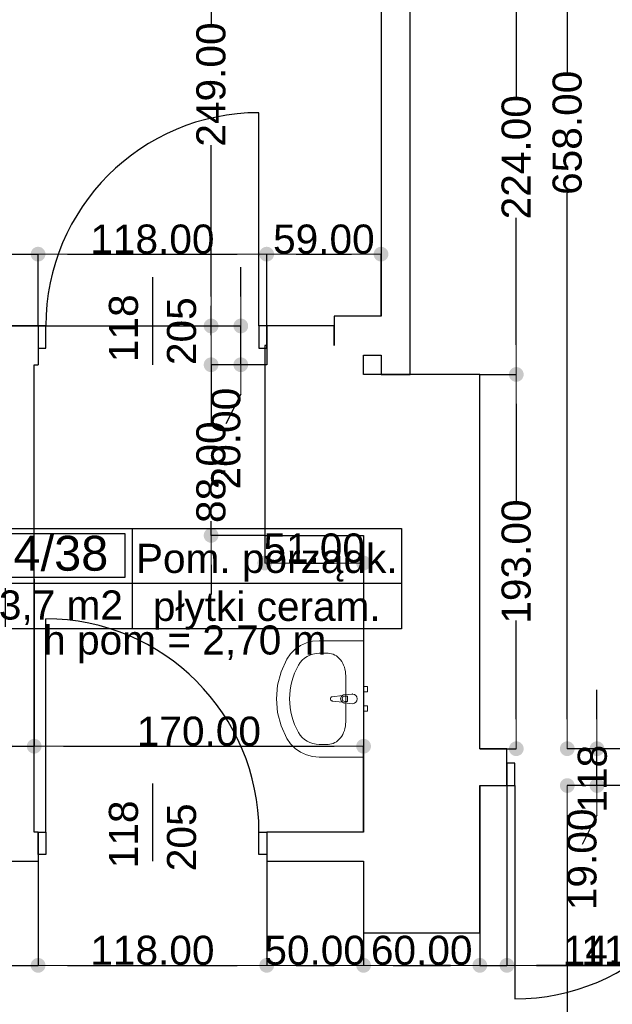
# Model space of a CAD drawing. Header units: millimetres. Extents: x -175445 to -20415, y -559200 to 231527.
# Tile 70 of 256: x -127773 to -124714, y -177059 to -171981. Entities that reach past the tile are written whole.
import ezdxf
from ezdxf.enums import TextEntityAlignment as Align

# ---------------------------------------------------------------- set-up
doc = ezdxf.new("R2010")
doc.units = ezdxf.units.MM
doc.header["$MEASUREMENT"] = 0
for name, color, linetype in [('Drzwi', 7, 'Continuous'), ('Obiekt', 7, 'Continuous'), ('Strefa', 7, 'Continuous'), ('Słup', 7, 'Continuous'), ('Tekst', 7, 'Continuous'), ('Wymiary', 63, 'Continuous'), ('Ściana', 7, 'Continuous')]:
    doc.layers.add(name, color=color, linetype=linetype)
doc.styles.add('Arial', font='txt')
doc.styles.add('Times new roman', font='txt')
doc.dimstyles.new('GENERATED_STYLE__1', dxfattribs={"dimtxt": 150, "dimasz": 152, "dimexe": 0.18, "dimexo": 0, "dimgap": 0.09, "dimtad": 1, "dimtih": 1, "dimtoh": 1, "dimlfac": 0.1, "dimzin": 0, "dimdsep": 46, "dimtxsty": 'Arial', "dimblk": 'ARROWHEAD_11', "dimblk1": 'ARROWHEAD_11', "dimblk2": 'ARROWHEAD_11', "dimcen": 0.09, "dimclrd": 114, "dimclre": 114, "dimclrt": 114, "dimazin": 0, "dimtfac": 1, "dimtdec": 4, "dimtmove": 0, "dimatfit": 3, "dimfxl": 1, "dimtolj": 1, "dimtzin": 0, "dimarcsym": 0})
doc.dimstyles.new('GENERATED_STYLE__2', dxfattribs={"dimtxt": 150, "dimasz": 152, "dimexe": 0.18, "dimexo": 0, "dimgap": 0.09, "dimtad": 1, "dimlfac": 0.1, "dimzin": 0, "dimdsep": 46, "dimtxsty": 'Arial', "dimblk": 'ARROWHEAD_11', "dimblk1": 'ARROWHEAD_11', "dimblk2": 'ARROWHEAD_11', "dimcen": 0.09, "dimclrd": 114, "dimclre": 114, "dimclrt": 114, "dimazin": 0, "dimtfac": 1, "dimtdec": 4, "dimtmove": 0, "dimatfit": 3, "dimfxl": 1, "dimtolj": 1, "dimtzin": 0, "dimarcsym": 0})

# ---------------------------------------------------------------- blocks, each defined once
blk = doc.blocks.new('Pom. porządk._4_38_38', base_point=(-127193.2, 20482.5))
at = {"layer": 'Strefa'}
for p, q in [((-127927.2, 20765.4), (-125802.2, 20765.4)), ((-127927.2, 20246.8), (-127927.2, 20765.4)), ((-127890.5, 20739.4), (-127229.9, 20739.4)), ((-127890.5, 20513.1), (-127890.5, 20739.4)), ((-127229.9, 20739.4), (-127229.9, 20513.1)), ((-127193.2, 20765.4), (-127193.2, 20246.8)), ((-125802.2, 20765.4), (-125802.2, 20246.8)), ((-127229.9, 20513.1), (-127890.5, 20513.1)), ((-127927.2, 20482.5), (-125802.2, 20482.5)), ((-125802.2, 20246.8), (-127927.2, 20246.8))]:
    blk.add_line(p, q, dxfattribs=at)
at = {"layer": 'Strefa', "style": 'Arial'}
for tag, height, p in [('ROOM_NUMBER', 180, (-127560.2, 20637.4)), ('ROOM_NAME', 150, (-126497.7, 20610.9)), ('ROOM_CALC_AREA', 150, (-127560.2, 20370.4)), ('floor_f', 150, (-126497.7, 20363.4))]:
    blk.add_attdef(tag, text='', height=height, dxfattribs=at).set_placement(p, align=Align.MIDDLE_CENTER)
blk = doc.blocks.new('ARROWHEAD_11')
at = {"color": 0, "linetype": 'Continuous', "lineweight": 0}
blk.add_line((0, 0), (-1, 0), dxfattribs=at)
at = {"color": 0, "linetype": 'Continuous', "lineweight": 0, "const_width": 0.25, "flags": 128}
blk.add_lwpolyline([(-0.125, 0, 1), (0.125, 0, 1)], format="xyb", close=True, dxfattribs=at)
blk = doc.blocks.new('*D1158')
at = {"layer": 'Defpoints', "color": 0}
for p in [(-127678, -173190.3), (-127908, -173560.6), (-127678, -173560.6)]:
    blk.add_point(p, dxfattribs=at)
at = {"layer": 'Wymiary', "color": 114, "lineweight": -2}
for p, q in [((-128720.3, -173190.3), (-128212, -173190.3)), ((-128212, -173190.3), (-128060, -173190.3)), ((-127908, -173560.6), (-127908, -173190.1)), ((-127908, -173190.3), (-127678, -173190.3)), ((-127678, -173560.6), (-127678, -173190.1)), ((-127526, -173190.3), (-127374, -173190.3))]:
    blk.add_line(p, q, dxfattribs=at)
at = {"layer": 'Wymiary', "color": 114, "lineweight": -2, "xscale": 152, "yscale": 152, "zscale": 152}
blk.add_blockref('ARROWHEAD_11', (-127908, -173190.3), dxfattribs=at)
at = {"layer": 'Wymiary', "color": 114, "lineweight": -2, "xscale": 152, "yscale": 152, "zscale": 152, "rotation": 180}
blk.add_blockref('ARROWHEAD_11', (-127678, -173190.3), dxfattribs=at)
at = {"layer": 'Wymiary', "color": 114, "lineweight": 13, "insert": (-128466.2, -173113.6), "char_height": 150, "attachment_point": 5, "style": 'Arial'}
blk.add_mtext('\\A1;23.00', dxfattribs=at)
blk = doc.blocks.new('*D1159')
at = {"layer": 'Defpoints', "color": 0}
for p in [(-126498, -173190.3), (-127678, -173560.6), (-126498, -173560.6)]:
    blk.add_point(p, dxfattribs=at)
at = {"layer": 'Wymiary', "color": 114, "lineweight": -2}
for p, q in [((-127678, -173560.6), (-127678, -173190.1)), ((-127526, -173190.3), (-126650, -173190.3)), ((-126498, -173560.6), (-126498, -173190.1))]:
    blk.add_line(p, q, dxfattribs=at)
at = {"layer": 'Wymiary', "color": 114, "lineweight": -2, "xscale": 152, "yscale": 152, "zscale": 152, "rotation": 180}
blk.add_blockref('ARROWHEAD_11', (-127678, -173190.3), dxfattribs=at)
at = {"layer": 'Wymiary', "color": 114, "lineweight": -2, "xscale": 152, "yscale": 152, "zscale": 152}
blk.add_blockref('ARROWHEAD_11', (-126498, -173190.3), dxfattribs=at)
at = {"layer": 'Wymiary', "color": 114, "lineweight": 13, "insert": (-127088, -173113.6), "char_height": 150, "attachment_point": 5, "style": 'Arial'}
blk.add_mtext('\\A1;118.00', dxfattribs=at)
blk = doc.blocks.new('*D1160')
at = {"layer": 'Defpoints', "color": 0}
for p in [(-125908, -173190.3), (-125908, -173510.6), (-126498, -173560.6)]:
    blk.add_point(p, dxfattribs=at)
at = {"layer": 'Wymiary', "color": 114, "lineweight": -2}
for p, q in [((-126498, -173560.6), (-126498, -173190.1)), ((-126346, -173190.3), (-126060, -173190.3)), ((-125908, -173510.6), (-125908, -173190.1))]:
    blk.add_line(p, q, dxfattribs=at)
at = {"layer": 'Wymiary', "color": 114, "lineweight": -2, "xscale": 152, "yscale": 152, "zscale": 152, "rotation": 180}
blk.add_blockref('ARROWHEAD_11', (-126498, -173190.3), dxfattribs=at)
at = {"layer": 'Wymiary', "color": 114, "lineweight": -2, "xscale": 152, "yscale": 152, "zscale": 152}
blk.add_blockref('ARROWHEAD_11', (-125908, -173190.3), dxfattribs=at)
at = {"layer": 'Wymiary', "color": 114, "lineweight": 13, "insert": (-126203, -173113.6), "char_height": 150, "attachment_point": 5, "style": 'Arial'}
blk.add_mtext('\\A1;59.00', dxfattribs=at)
blk = doc.blocks.new('*D1589')
at = {"layer": 'Defpoints', "color": 0}
for p in [(-124946.7, -175930.6), (-120608, -175930.6), (-123328, -178970.6)]:
    blk.add_point(p, dxfattribs=at)
at = {"layer": 'Wymiary', "color": 114, "lineweight": -2}
for p, q in [((-120608, -175930.6), (-124946.9, -175930.6)), ((-124946.7, -176082.6), (-124946.7, -177253.3)), ((-124946.7, -178818.6), (-124946.7, -177875.6)), ((-123328, -178970.6), (-124946.9, -178970.6))]:
    blk.add_line(p, q, dxfattribs=at)
at = {"layer": 'Wymiary', "color": 114, "lineweight": -2, "xscale": 152, "yscale": 152, "zscale": 152}
for p, rotation in [((-124946.7, -175930.6), 90), ((-124946.7, -178970.6), 270)]:
    blk.add_blockref('ARROWHEAD_11', p, dxfattribs=dict(at, rotation=rotation))
at = {"layer": 'Wymiary', "color": 114, "lineweight": 13, "insert": (-124946.7, -177564.5), "char_height": 150, "attachment_point": 5, "rotation": 90, "style": 'Arial'}
blk.add_mtext('\\A1;304.00', dxfattribs=at)
blk = doc.blocks.new('*D1590')
at = {"layer": 'Defpoints', "color": 0}
for p in [(-124793.4, -175740.6), (-120608, -175740.6), (-120608, -175930.6)]:
    blk.add_point(p, dxfattribs=at)
at = {"layer": 'Wymiary', "color": 114, "lineweight": -2}
for p, q in [((-124793.4, -175588.6), (-124793.4, -175436.6)), ((-120608, -175740.6), (-124793.5, -175740.6)), ((-124793.4, -175930.6), (-124793.4, -175740.6)), ((-120608, -175930.6), (-124793.5, -175930.6)), ((-124793.4, -176082.6), (-124870, -176234.6))]:
    blk.add_line(p, q, dxfattribs=at)
at = {"layer": 'Wymiary', "color": 114, "lineweight": -2, "xscale": 152, "yscale": 152, "zscale": 152}
for p, rotation in [((-124793.4, -175740.6), 270), ((-124793.4, -175930.6), 90)]:
    blk.add_blockref('ARROWHEAD_11', p, dxfattribs=dict(at, rotation=rotation))
at = {"layer": 'Wymiary', "color": 114, "lineweight": 13, "insert": (-124870, -176311.3), "char_height": 150, "attachment_point": 5, "rotation": 90, "style": 'Arial'}
blk.add_mtext('\\A1;19.00', dxfattribs=at)
blk = doc.blocks.new('*D1591')
at = {"layer": 'Defpoints', "color": 0}
for p in [(-125358, -169160.6), (-124946.7, -169160.6), (-120608, -175740.6)]:
    blk.add_point(p, dxfattribs=at)
at = {"layer": 'Wymiary', "color": 114, "lineweight": -2}
for p, q in [((-125358, -169160.6), (-124946.5, -169160.6)), ((-124946.7, -169312.6), (-124946.7, -172252.9)), ((-124946.7, -175588.6), (-124946.7, -172876.1)), ((-120608, -175740.6), (-124946.9, -175740.6))]:
    blk.add_line(p, q, dxfattribs=at)
at = {"layer": 'Wymiary', "color": 114, "lineweight": -2, "xscale": 152, "yscale": 152, "zscale": 152}
for p, rotation in [((-124946.7, -169160.6), 90), ((-124946.7, -175740.6), 270)]:
    blk.add_blockref('ARROWHEAD_11', p, dxfattribs=dict(at, rotation=rotation))
at = {"layer": 'Wymiary', "color": 114, "lineweight": 13, "insert": (-124946.7, -172564.5), "char_height": 150, "attachment_point": 5, "rotation": 90, "style": 'Arial'}
blk.add_mtext('\\A1;658.00', dxfattribs=at)
blk = doc.blocks.new('*D1609')
at = {"layer": 'Defpoints', "color": 0}
for p in [(-125398, -173810.6), (-125209.9, -173810.6), (-125398, -175740.6)]:
    blk.add_point(p, dxfattribs=at)
at = {"layer": 'Wymiary', "color": 114, "lineweight": -2}
for p, q in [((-125398, -173810.6), (-125209.7, -173810.6)), ((-125209.9, -173962.6), (-125209.9, -174471.5)), ((-125209.9, -175588.6), (-125209.9, -175079.8)), ((-125398, -175740.6), (-125209.7, -175740.6))]:
    blk.add_line(p, q, dxfattribs=at)
at = {"layer": 'Wymiary', "color": 114, "lineweight": -2, "xscale": 152, "yscale": 152, "zscale": 152}
for p, rotation in [((-125209.9, -173810.6), 90), ((-125209.9, -175740.6), 270)]:
    blk.add_blockref('ARROWHEAD_11', p, dxfattribs=dict(at, rotation=rotation))
at = {"layer": 'Wymiary', "color": 114, "lineweight": 13, "insert": (-125209.9, -174775.6), "char_height": 150, "attachment_point": 5, "rotation": 90, "style": 'Arial'}
blk.add_mtext('\\A1;193.00', dxfattribs=at)
blk = doc.blocks.new('*D1610')
at = {"layer": 'Defpoints', "color": 0}
for p in [(-125358, -171570.6), (-125209.9, -171570.6), (-125398, -173810.6)]:
    blk.add_point(p, dxfattribs=at)
at = {"layer": 'Wymiary', "color": 114, "lineweight": -2}
for p, q in [((-125358, -171570.6), (-125209.7, -171570.6)), ((-125209.9, -171722.6), (-125209.9, -172378.2)), ((-125209.9, -173658.6), (-125209.9, -173003.1)), ((-125398, -173810.6), (-125209.7, -173810.6))]:
    blk.add_line(p, q, dxfattribs=at)
at = {"layer": 'Wymiary', "color": 114, "lineweight": -2, "xscale": 152, "yscale": 152, "zscale": 152}
for p, rotation in [((-125209.9, -171570.6), 90), ((-125209.9, -173810.6), 270)]:
    blk.add_blockref('ARROWHEAD_11', p, dxfattribs=dict(at, rotation=rotation))
at = {"layer": 'Wymiary', "color": 114, "lineweight": 13, "insert": (-125209.9, -172690.6), "char_height": 150, "attachment_point": 5, "rotation": 90, "style": 'Arial'}
blk.add_mtext('\\A1;224.00', dxfattribs=at)
blk = doc.blocks.new('*D1614')
at = {"layer": 'Defpoints', "color": 0}
for p in [(-127908, -176320.6), (-127678, -176320.6), (-127678, -176857.8)]:
    blk.add_point(p, dxfattribs=at)
at = {"layer": 'Wymiary', "color": 114, "lineweight": -2}
for p, q in [((-127908, -176320.6), (-127908, -176858)), ((-127678, -176320.6), (-127678, -176858)), ((-128720.3, -176857.8), (-128212, -176857.8)), ((-128212, -176857.8), (-128060, -176857.8)), ((-127908, -176857.8), (-127678, -176857.8)), ((-127526, -176857.8), (-127374, -176857.8))]:
    blk.add_line(p, q, dxfattribs=at)
at = {"layer": 'Wymiary', "color": 114, "lineweight": -2, "xscale": 152, "yscale": 152, "zscale": 152}
blk.add_blockref('ARROWHEAD_11', (-127908, -176857.8), dxfattribs=at)
at = {"layer": 'Wymiary', "color": 114, "lineweight": -2, "xscale": 152, "yscale": 152, "zscale": 152, "rotation": 180}
blk.add_blockref('ARROWHEAD_11', (-127678, -176857.8), dxfattribs=at)
at = {"layer": 'Wymiary', "color": 114, "lineweight": 13, "insert": (-128466.2, -176781.1), "char_height": 150, "attachment_point": 5, "style": 'Arial'}
blk.add_mtext('\\A1;23.00', dxfattribs=at)
blk = doc.blocks.new('*D1615')
at = {"layer": 'Defpoints', "color": 0}
for p in [(-127678, -176320.6), (-126498, -176320.6), (-126498, -176857.8)]:
    blk.add_point(p, dxfattribs=at)
at = {"layer": 'Wymiary', "color": 114, "lineweight": -2}
for p, q in [((-127678, -176320.6), (-127678, -176858)), ((-126498, -176320.6), (-126498, -176858)), ((-127526, -176857.8), (-126650, -176857.8))]:
    blk.add_line(p, q, dxfattribs=at)
at = {"layer": 'Wymiary', "color": 114, "lineweight": -2, "xscale": 152, "yscale": 152, "zscale": 152, "rotation": 180}
blk.add_blockref('ARROWHEAD_11', (-127678, -176857.8), dxfattribs=at)
at = {"layer": 'Wymiary', "color": 114, "lineweight": -2, "xscale": 152, "yscale": 152, "zscale": 152}
blk.add_blockref('ARROWHEAD_11', (-126498, -176857.8), dxfattribs=at)
at = {"layer": 'Wymiary', "color": 114, "lineweight": 13, "insert": (-127088, -176781.1), "char_height": 150, "attachment_point": 5, "style": 'Arial'}
blk.add_mtext('\\A1;118.00', dxfattribs=at)
blk = doc.blocks.new('*D1616')
at = {"layer": 'Defpoints', "color": 0}
for p in [(-126498, -176320.6), (-125998, -176690.6), (-125998, -176857.8)]:
    blk.add_point(p, dxfattribs=at)
at = {"layer": 'Wymiary', "color": 114, "lineweight": -2}
for p, q in [((-126498, -176320.6), (-126498, -176858)), ((-125998, -176690.6), (-125998, -176858)), ((-126346, -176857.8), (-126150, -176857.8))]:
    blk.add_line(p, q, dxfattribs=at)
at = {"layer": 'Wymiary', "color": 114, "lineweight": -2, "xscale": 152, "yscale": 152, "zscale": 152, "rotation": 180}
blk.add_blockref('ARROWHEAD_11', (-126498, -176857.8), dxfattribs=at)
at = {"layer": 'Wymiary', "color": 114, "lineweight": -2, "xscale": 152, "yscale": 152, "zscale": 152}
blk.add_blockref('ARROWHEAD_11', (-125998, -176857.8), dxfattribs=at)
at = {"layer": 'Wymiary', "color": 114, "lineweight": 13, "insert": (-126248, -176781.1), "char_height": 150, "attachment_point": 5, "style": 'Arial'}
blk.add_mtext('\\A1;50.00', dxfattribs=at)
blk = doc.blocks.new('*D1617')
at = {"layer": 'Defpoints', "color": 0}
for p in [(-125398, -175930.6), (-125998, -176690.6), (-125398, -176857.8)]:
    blk.add_point(p, dxfattribs=at)
at = {"layer": 'Wymiary', "color": 114, "lineweight": -2}
for p, q in [((-125398, -175930.6), (-125398, -176858)), ((-125998, -176690.6), (-125998, -176858)), ((-125846, -176857.8), (-125550, -176857.8))]:
    blk.add_line(p, q, dxfattribs=at)
at = {"layer": 'Wymiary', "color": 114, "lineweight": -2, "xscale": 152, "yscale": 152, "zscale": 152, "rotation": 180}
blk.add_blockref('ARROWHEAD_11', (-125998, -176857.8), dxfattribs=at)
at = {"layer": 'Wymiary', "color": 114, "lineweight": -2, "xscale": 152, "yscale": 152, "zscale": 152}
blk.add_blockref('ARROWHEAD_11', (-125398, -176857.8), dxfattribs=at)
at = {"layer": 'Wymiary', "color": 114, "lineweight": 13, "insert": (-125698, -176781.1), "char_height": 150, "attachment_point": 5, "style": 'Arial'}
blk.add_mtext('\\A1;60.00', dxfattribs=at)
blk = doc.blocks.new('*D1618')
at = {"layer": 'Defpoints', "color": 0}
for p in [(-125398, -175930.6), (-125258, -175930.6), (-125258, -176857.8)]:
    blk.add_point(p, dxfattribs=at)
at = {"layer": 'Wymiary', "color": 114, "lineweight": -2}
for p, q in [((-125398, -175930.6), (-125398, -176858)), ((-125258, -175930.6), (-125258, -176858)), ((-125550, -176857.8), (-125702, -176857.8)), ((-125398, -176857.8), (-125258, -176857.8)), ((-124954, -176857.8), (-125106, -176857.8)), ((-124462.4, -176857.8), (-124954, -176857.8))]:
    blk.add_line(p, q, dxfattribs=at)
at = {"layer": 'Wymiary', "color": 114, "lineweight": -2, "xscale": 152, "yscale": 152, "zscale": 152}
blk.add_blockref('ARROWHEAD_11', (-125398, -176857.8), dxfattribs=at)
at = {"layer": 'Wymiary', "color": 114, "lineweight": -2, "xscale": 152, "yscale": 152, "zscale": 152, "rotation": 180}
blk.add_blockref('ARROWHEAD_11', (-125258, -176857.8), dxfattribs=at)
at = {"layer": 'Wymiary', "color": 114, "lineweight": 13, "insert": (-124708.2, -176781.1), "char_height": 150, "attachment_point": 5, "style": 'Arial'}
blk.add_mtext('\\A1;14.00', dxfattribs=at)
blk = doc.blocks.new('*D1619')
at = {"layer": 'Defpoints', "color": 0}
for p in [(-125258, -175930.6), (-124078, -175930.6), (-124078, -176857.8)]:
    blk.add_point(p, dxfattribs=at)
at = {"layer": 'Wymiary', "color": 114, "lineweight": -2}
for p, q in [((-125258, -175930.6), (-125258, -176858)), ((-124078, -175930.6), (-124078, -176858)), ((-125106, -176857.8), (-124230, -176857.8))]:
    blk.add_line(p, q, dxfattribs=at)
at = {"layer": 'Wymiary', "color": 114, "lineweight": -2, "xscale": 152, "yscale": 152, "zscale": 152, "rotation": 180}
blk.add_blockref('ARROWHEAD_11', (-125258, -176857.8), dxfattribs=at)
at = {"layer": 'Wymiary', "color": 114, "lineweight": -2, "xscale": 152, "yscale": 152, "zscale": 152}
blk.add_blockref('ARROWHEAD_11', (-124078, -176857.8), dxfattribs=at)
at = {"layer": 'Wymiary', "color": 114, "lineweight": 13, "insert": (-124554.2, -176781.1), "char_height": 150, "attachment_point": 5, "style": 'Arial'}
blk.add_mtext('\\A1;118.00', dxfattribs=at)
blk = doc.blocks.new('*D1624')
at = {"layer": 'Defpoints', "color": 0}
for p in [(-126508, -174640.6), (-125998, -174640.6), (-125998, -174783.2)]:
    blk.add_point(p, dxfattribs=at)
at = {"layer": 'Wymiary', "color": 114, "lineweight": -2}
for p, q in [((-126508, -174640.6), (-126508, -174783.3)), ((-125998, -174640.6), (-125998, -174783.3)), ((-126356, -174783.2), (-126150, -174783.2))]:
    blk.add_line(p, q, dxfattribs=at)
at = {"layer": 'Wymiary', "color": 114, "lineweight": -2, "xscale": 152, "yscale": 152, "zscale": 152, "rotation": 180}
blk.add_blockref('ARROWHEAD_11', (-126508, -174783.2), dxfattribs=at)
at = {"layer": 'Wymiary', "color": 114, "lineweight": -2, "xscale": 152, "yscale": 152, "zscale": 152}
blk.add_blockref('ARROWHEAD_11', (-125998, -174783.2), dxfattribs=at)
at = {"layer": 'Wymiary', "color": 114, "lineweight": 13, "insert": (-126253, -174706.5), "char_height": 150, "attachment_point": 5, "style": 'Arial'}
blk.add_mtext('\\A1;51.00', dxfattribs=at)
blk = doc.blocks.new('*D1628')
at = {"layer": 'Defpoints', "color": 0}
for p in [(-127848, -174865.6), (-127698, -174865.6), (-127698, -175727.8)]:
    blk.add_point(p, dxfattribs=at)
at = {"layer": 'Wymiary', "color": 114, "lineweight": -2}
for p, q in [((-127848, -174865.6), (-127848, -175728)), ((-127698, -174865.6), (-127698, -175728)), ((-128643.7, -175727.8), (-128152, -175727.8)), ((-128152, -175727.8), (-128000, -175727.8)), ((-127848, -175727.8), (-127698, -175727.8)), ((-127546, -175727.8), (-127394, -175727.8))]:
    blk.add_line(p, q, dxfattribs=at)
at = {"layer": 'Wymiary', "color": 114, "lineweight": -2, "xscale": 152, "yscale": 152, "zscale": 152}
blk.add_blockref('ARROWHEAD_11', (-127848, -175727.8), dxfattribs=at)
at = {"layer": 'Wymiary', "color": 114, "lineweight": -2, "xscale": 152, "yscale": 152, "zscale": 152, "rotation": 180}
blk.add_blockref('ARROWHEAD_11', (-127698, -175727.8), dxfattribs=at)
at = {"layer": 'Wymiary', "color": 114, "lineweight": 13, "insert": (-128397.9, -175651.2), "char_height": 150, "attachment_point": 5, "style": 'Arial'}
blk.add_mtext('\\A1;15.00', dxfattribs=at)
blk = doc.blocks.new('*D1629')
at = {"layer": 'Defpoints', "color": 0}
for p in [(-127698, -174865.6), (-125998, -175727.8), (-125998, -176170.6)]:
    blk.add_point(p, dxfattribs=at)
at = {"layer": 'Wymiary', "color": 114, "lineweight": -2}
for p, q in [((-127698, -174865.6), (-127698, -175728)), ((-127546, -175727.8), (-126150, -175727.8)), ((-125998, -176170.6), (-125998, -175727.7))]:
    blk.add_line(p, q, dxfattribs=at)
at = {"layer": 'Wymiary', "color": 114, "lineweight": -2, "xscale": 152, "yscale": 152, "zscale": 152, "rotation": 180}
blk.add_blockref('ARROWHEAD_11', (-127698, -175727.8), dxfattribs=at)
at = {"layer": 'Wymiary', "color": 114, "lineweight": -2, "xscale": 152, "yscale": 152, "zscale": 152}
blk.add_blockref('ARROWHEAD_11', (-125998, -175727.8), dxfattribs=at)
at = {"layer": 'Wymiary', "color": 114, "lineweight": 13, "insert": (-126848, -175651.2), "char_height": 150, "attachment_point": 5, "style": 'Arial'}
blk.add_mtext('\\A1;170.00', dxfattribs=at)
blk = doc.blocks.new('*D1646')
at = {"layer": 'Defpoints', "color": 0}
for p in [(-126785.1, -173760.6), (-126498, -173760.6), (-126508, -174640.6)]:
    blk.add_point(p, dxfattribs=at)
at = {"layer": 'Wymiary', "color": 114, "lineweight": -2}
for p, q in [((-126785.1, -173608.6), (-126785.1, -173456.6)), ((-126498, -173760.6), (-126785.3, -173760.6)), ((-126785.1, -173760.6), (-126785.1, -174061.4)), ((-126785.1, -174640.6), (-126785.1, -174567.5)), ((-126508, -174640.6), (-126785.3, -174640.6)), ((-126785.1, -174792.6), (-126785.1, -174944.6))]:
    blk.add_line(p, q, dxfattribs=at)
at = {"layer": 'Wymiary', "color": 114, "lineweight": -2, "xscale": 152, "yscale": 152, "zscale": 152}
for p, rotation in [((-126785.1, -173760.6), 270), ((-126785.1, -174640.6), 90)]:
    blk.add_blockref('ARROWHEAD_11', p, dxfattribs=dict(at, rotation=rotation))
at = {"layer": 'Wymiary', "color": 114, "lineweight": 13, "insert": (-126785.1, -174314.5), "char_height": 150, "attachment_point": 5, "rotation": 90, "style": 'Arial'}
blk.add_mtext('\\A1;88.00', dxfattribs=at)
blk = doc.blocks.new('*D1647')
at = {"layer": 'Defpoints', "color": 0}
for p in [(-130743.7, -173560.6), (-126631.7, -173560.6), (-126498, -173760.6)]:
    blk.add_point(p, dxfattribs=at)
at = {"layer": 'Wymiary', "color": 114, "lineweight": -2}
for p, q in [((-126631.7, -173408.6), (-126631.7, -173256.6)), ((-130743.7, -173560.6), (-126631.6, -173560.6)), ((-126631.7, -173760.6), (-126631.7, -173560.6)), ((-126498, -173760.6), (-126631.9, -173760.6)), ((-126631.7, -173912.6), (-126708.4, -174064.6))]:
    blk.add_line(p, q, dxfattribs=at)
at = {"layer": 'Wymiary', "color": 114, "lineweight": -2, "xscale": 152, "yscale": 152, "zscale": 152}
for p, rotation in [((-126631.7, -173560.6), 270), ((-126631.7, -173760.6), 90)]:
    blk.add_blockref('ARROWHEAD_11', p, dxfattribs=dict(at, rotation=rotation))
at = {"layer": 'Wymiary', "color": 114, "lineweight": 13, "insert": (-126708.4, -174141.3), "char_height": 150, "attachment_point": 5, "rotation": 90, "style": 'Arial'}
blk.add_mtext('\\A1;20.00', dxfattribs=at)
blk = doc.blocks.new('*D1648')
at = {"layer": 'Defpoints', "color": 0}
for p in [(-126785.1, -171070.6), (-126508, -171070.6), (-130743.7, -173560.6)]:
    blk.add_point(p, dxfattribs=at)
at = {"layer": 'Wymiary', "color": 114, "lineweight": -2}
for p, q in [((-126508, -171070.6), (-126785.3, -171070.6)), ((-126785.1, -171222.6), (-126785.1, -172003.1)), ((-126785.1, -173408.6), (-126785.1, -172628.1)), ((-130743.7, -173560.6), (-126784.9, -173560.6))]:
    blk.add_line(p, q, dxfattribs=at)
at = {"layer": 'Wymiary', "color": 114, "lineweight": -2, "xscale": 152, "yscale": 152, "zscale": 152}
for p, rotation in [((-126785.1, -171070.6), 90), ((-126785.1, -173560.6), 270)]:
    blk.add_blockref('ARROWHEAD_11', p, dxfattribs=dict(at, rotation=rotation))
at = {"layer": 'Wymiary', "color": 114, "lineweight": 13, "insert": (-126785.1, -172315.6), "char_height": 150, "attachment_point": 5, "rotation": 90, "style": 'Arial'}
blk.add_mtext('\\A1;249.00', dxfattribs=at)
blk = doc.blocks.new('*D1735')
at = {"layer": 'Defpoints', "color": 0}
for p in [(-67558, -174460.7), (-67558, -180112.2), (-140258, -180730.6)]:
    blk.add_point(p, dxfattribs=at)
at = {"layer": 'Wymiary', "color": 114, "lineweight": -2}
for p, q in [((-67558, -174460.7), (-67558, -180112.4)), ((-140258, -180730.6), (-140258, -180112)), ((-140106, -180112.2), (-67710, -180112.2))]:
    blk.add_line(p, q, dxfattribs=at)
at = {"layer": 'Wymiary', "color": 114, "lineweight": -2, "xscale": 152, "yscale": 152, "zscale": 152, "rotation": 180}
blk.add_blockref('ARROWHEAD_11', (-140258, -180112.2), dxfattribs=at)
at = {"layer": 'Wymiary', "color": 114, "lineweight": -2, "xscale": 152, "yscale": 152, "zscale": 152}
blk.add_blockref('ARROWHEAD_11', (-67558, -180112.2), dxfattribs=at)
at = {"layer": 'Wymiary', "color": 114, "lineweight": 13, "insert": (-103908, -180035.5), "char_height": 150, "attachment_point": 5, "style": 'Arial'}
blk.add_mtext('\\A1;7270.01', dxfattribs=at)

msp = doc.modelspace()

# ---------------------------------------------------------------- linework, layer by layer
at = {"layer": 'Drzwi'}
for p, q in [((-126538.019, -173560.636), (-126538.019, -172460.636)), ((-127638.019, -173560.636), (-127678.019, -173560.636)), ((-127678.019, -173560.636), (-127678.019, -173675.636)), ((-127678.019, -173560.636), (-127678.019, -173675.636)), ((-127638.019, -173675.636), (-127638.019, -173560.636)), ((-126498.019, -173560.636), (-126538.019, -173560.636)), ((-126538.019, -173560.636), (-126538.019, -173675.636)), ((-126498.019, -173675.636), (-126498.019, -173560.636)), ((-126498.019, -173560.636), (-126498.019, -173675.636)), ((-127678.019, -173675.636), (-127638.019, -173675.636)), ((-126538.019, -173675.636), (-126498.019, -173675.636)), ((-127638.019, -176170.636), (-127638.019, -175070.636)), ((-125218.019, -175815.636), (-125258.019, -175815.636)), ((-125258.019, -175815.636), (-125258.019, -175930.636)), ((-125258.019, -175930.636), (-125258.019, -175815.636)), ((-125218.019, -175930.636), (-125218.019, -175815.636)), ((-125258.019, -175930.636), (-125218.019, -175930.636)), ((-125218.019, -175930.636), (-125218.019, -177030.636)), ((-127678.019, -176170.636), (-127638.019, -176170.636)), ((-127678.019, -176285.636), (-127678.019, -176170.636)), ((-127678.019, -176170.636), (-127678.019, -176285.636)), ((-127638.019, -176170.636), (-127638.019, -176285.636)), ((-126538.019, -176285.636), (-126538.019, -176170.636)), ((-126538.019, -176170.636), (-126498.019, -176170.636)), ((-126498.019, -176170.636), (-126498.019, -176285.636)), ((-126498.019, -176170.636), (-126498.019, -176285.636)), ((-127638.019, -176285.636), (-127678.019, -176285.636)), ((-126498.019, -176285.636), (-126538.019, -176285.636))]:
    msp.add_line(p, q, dxfattribs=at)
for centre, start, end in [((-126538.019, -173560.636), 90, 180), ((-127638.019, -176170.636), 0, 90), ((-125218.019, -175930.636), 270, 0)]:
    msp.add_arc(centre, 1100, start, end, dxfattribs=at)
at = {"layer": 'Obiekt'}
for p, q in [((-127088.019, -173309.258), (-127088.019, -173760.636)), ((-127088.019, -175919.258), (-127088.019, -176320.636))]:
    msp.add_line(p, q, dxfattribs=at)
at = {"layer": 'Obiekt', "lineweight": 5}
for p, q in [((-126323.999, -175208.962), (-126351.426, -175227.951)), ((-126293.476, -175194.947), (-126323.999, -175208.962)), ((-126260.832, -175186.355), (-126293.476, -175194.947)), ((-126227.11, -175183.461), (-126260.832, -175186.355)), ((-125998.019, -175183.461), (-126227.11, -175183.461)), ((-125998.019, -175783.461), (-125998.019, -175183.461)), ((-126374.879, -175251.308), (-126393.61, -175278.287)), ((-126351.426, -175227.951), (-126374.879, -175251.308)), ((-126181.291, -175248.678), (-126227.11, -175248.678)), ((-126393.61, -175278.287), (-126423.551, -175343.479)), ((-126423.551, -175343.479), (-126441.85, -175412.499)), ((-126090.337, -175602.287), (-126090.337, -175364.635)), ((-126441.85, -175412.499), (-126448.005, -175483.461)), ((-125998.019, -175419.961), (-125998.019, -175446.961)), ((-125978.019, -175419.961), (-125998.019, -175419.961)), ((-125978.019, -175446.961), (-125978.019, -175419.961)), ((-126106.803, -175465.731), (-126159.737, -175472.361)), ((-126055.337, -175458.461), (-126097.29, -175462.461)), ((-126095.118, -175469.861), (-126080.247, -175469.861)), ((-126080.247, -175469.861), (-126080.247, -175497.061)), ((-125998.019, -175446.961), (-125978.019, -175446.961)), ((-126448.005, -175483.461), (-126441.85, -175554.422)), ((-126159.737, -175494.561), (-126106.803, -175501.19)), ((-126097.29, -175504.461), (-126055.337, -175508.461)), ((-126080.247, -175497.061), (-126095.118, -175497.061)), ((-125998.019, -175519.961), (-125998.019, -175546.961)), ((-125978.019, -175519.961), (-125998.019, -175519.961)), ((-125978.019, -175546.961), (-125978.019, -175519.961)), ((-126441.85, -175554.422), (-126423.551, -175623.443)), ((-125998.019, -175546.961), (-125978.019, -175546.961)), ((-126423.551, -175623.443), (-126393.61, -175688.635)), ((-126393.61, -175688.635), (-126374.879, -175715.613)), ((-126374.879, -175715.613), (-126351.426, -175738.97)), ((-126181.291, -175718.243), (-126227.11, -175718.243)), ((-126351.426, -175738.97), (-126323.999, -175757.959)), ((-126323.999, -175757.959), (-126293.476, -175771.974)), ((-126293.476, -175771.974), (-126260.832, -175780.566)), ((-126260.832, -175780.566), (-126227.11, -175783.461)), ((-126227.11, -175783.461), (-125998.019, -175783.461))]:
    msp.add_line(p, q, dxfattribs=at)
for centre, radius, start, end in [((-126158.347, -175483.461), 11.187, 97.138925, 262.861075), ((-126095.39, -175483.461), 21.086, 122.771025, 237.228975), ((-126095.118, -175483.461), 13.6, 90, 270), ((-126095.39, -175483.461), 21.086, 95.169607, 122.771025), ((-126055.337, -175483.461), 25, 270, 90), ((-126095.39, -175483.461), 21.086, 237.228975, 264.830393)]:
    msp.add_arc(centre, radius, start, end, dxfattribs=at)
for centre, major_axis, ratio, start_param, end_param in [((-126227.11, -175364.608), (121.2, 0), 0.95652174, 1.57079633, 2.64461782), ((-126181.291, -175364.765), (0, 116.066), 0.78364566, 4.71238898, 6.28318531), ((-125998.019, -175483.461), (381.818, 0), 0.95652174, 2.64461781, 3.63856749), ((-126181.291, -175602.156), (0, 116.066), 0.78364566, 3.14159265, 4.71238898), ((-126227.11, -175602.313), (121.2, 0), 0.95652174, 3.63856748, 4.71238898)]:
    msp.add_ellipse(centre, major_axis=major_axis, ratio=ratio, start_param=start_param, end_param=end_param, dxfattribs=at)
for p in [(-126106.803, -175465.731), (-126055.337, -175458.461), (-126159.737, -175494.561), (-126097.29, -175504.461)]:
    msp.add_point(p, dxfattribs=at)
at = {"layer": 'Słup'}
for p, q in [((-126498.019, -173660.636), (-126508.019, -173660.636)), ((-126508.019, -173660.636), (-126508.019, -174640.636)), ((-125998.019, -173810.636), (-125998.019, -173710.636)), ((-126508.019, -174640.636), (-125998.019, -174640.636))]:
    msp.add_line(p, q, dxfattribs=at)
at = {"layer": 'Ściana'}
for p, q in [((-127678.019, -173560.636), (-127678.019, -173675.636)), ((-126498.019, -173560.636), (-126498.019, -173675.636)), ((-127678.019, -173675.636), (-127678.019, -173760.636)), ((-126498.019, -173675.636), (-126498.019, -173760.636)), ((-125258.019, -175815.636), (-125258.019, -175740.636)), ((-125258.019, -175930.636), (-125258.019, -175815.636)), ((-127678.019, -176170.636), (-127678.019, -176285.636)), ((-126498.019, -176170.636), (-126498.019, -176285.636)), ((-127678.019, -176285.636), (-127678.019, -176320.636)), ((-126498.019, -176285.636), (-126498.019, -176320.636))]:
    msp.add_line(p, q, dxfattribs=at)
at = {"layer": 'Ściana', "flags": 128}
for points in [[(-125908.019, -171070.594), (-125908.019, -173510.636)], [(-125758.019, -173810.636), (-125758.019, -171570.636)], [(-125908.019, -173510.636), (-126150.412, -173510.636)], [(-126150.412, -173510.636), (-126150.412, -173660.636)], [(-127678.019, -173560.636), (-127908.019, -173560.636)], [(-126150.412, -173560.636), (-126498.019, -173560.636)], [(-126150.412, -173660.636), (-126150.412, -173560.636)], [(-125998.019, -173710.636), (-125908.019, -173710.636)], [(-125908.019, -173710.636), (-125908.019, -173810.636)], [(-127698.019, -176170.636), (-127698.019, -173760.636)], [(-127698.019, -173760.636), (-127678.019, -173760.636)], [(-125398.019, -173810.636), (-125998.019, -173810.636)], [(-125908.019, -173810.636), (-125758.019, -173810.636)], [(-125398.019, -175740.636), (-125398.019, -173810.636)], [(-125998.019, -174640.636), (-125998.019, -176170.636)], [(-125258.019, -175740.636), (-125398.019, -175740.636)], [(-125398.019, -175930.636), (-125258.019, -175930.636)], [(-125398.019, -176690.636), (-125398.019, -175930.636)], [(-127678.019, -176170.636), (-127698.019, -176170.636)], [(-125998.019, -176170.636), (-126498.019, -176170.636)], [(-127908.019, -176320.636), (-127678.019, -176320.636)], [(-126498.019, -176320.636), (-125998.019, -176320.636)], [(-125998.019, -176320.636), (-125998.019, -176690.636)], [(-125998.019, -176690.636), (-125398.019, -176690.636)]]:
    msp.add_lwpolyline(points, dxfattribs=at)

# ---------------------------------------------------------------- block references
at = {"layer": 'Strefa'}
ref = msp.add_blockref('Pom. porządk._4_38_38', (-127193.207, -174887.454), dxfattribs=at)
ref.add_attrib('ROOM_NAME', 'Pom. porządk.', dxfattribs={"color": 7, "height": 150, "style": 'Arial'}).set_placement((-126497.686, -174759.054), align=Align.MIDDLE_CENTER)
ref.add_attrib('ROOM_NUMBER', '4/38', dxfattribs={"color": 7, "height": 180, "style": 'Arial'}).set_placement((-127560.228, -174732.569), align=Align.MIDDLE_CENTER)
ref.add_attrib('ROOM_CALC_AREA', '3,7 m2', dxfattribs={"color": 7, "height": 150, "style": 'Arial'}).set_placement((-127560.228, -174999.509), align=Align.MIDDLE_CENTER)
ref.add_attrib('floor_f', 'płytki ceram.', dxfattribs={"color": 7, "height": 150, "style": 'Arial'}).set_placement((-126497.686, -175006.554), align=Align.MIDDLE_CENTER)

# ---------------------------------------------------------------- texts
at = {"layer": 'Obiekt', "char_height": 150, "attachment_point": 7, "rotation": 90, "style": 'Arial'}
for s, insert in [('\\A1;{\\fArial|b0|i0|c238|p38;118}', (-127160.55, -173747.21)), ('\\A1;{\\fArial|b0|i0|c238|p38;205}', (-126860.55, -173762.296)), ('\\A1;{\\fArial|b0|i0|c238|p38;118}', (-124740.55, -176070.462)), ('\\A1;{\\fArial|b0|i0|c238|p38;118}', (-127160.55, -176357.21)), ('\\A1;{\\fArial|b0|i0|c238|p38;205}', (-126860.55, -176372.296))]:
    msp.add_mtext(s, dxfattribs=dict(at, insert=insert))
at = {"layer": 'Tekst', "insert": (-126920.762, -175104.921), "char_height": 150, "attachment_point": 2, "style": 'Times new roman'}
msp.add_mtext('\\A1;{\\fArial|b0|i0|c0|p38;h pom = 2,70 m}', dxfattribs=at)

# ---------------------------------------------------------------- dimensions: what is measured, and where the dimension line sits
at = {"layer": 'Wymiary', "lineweight": 13}
for base, p1, p2, picture, middle in [((-124946.721, -169160.636), (-120608.019, -175740.636), (-125358.019, -169160.636), '*D1591', (-124946.721, -172564.465)), ((-126785.088, -171070.594), (-130743.717, -173560.636), (-126508.019, -171070.594), '*D1648', (-126785.088, -172315.615)), ((-125209.913, -171570.636), (-125398.019, -173810.636), (-125358.019, -171570.636), '*D1610', (-125209.913, -172690.636)), ((-126631.736, -173560.636), (-126498.019, -173760.636), (-130743.717, -173560.636), '*D1647', (-126708.412, -174141.312)), ((-126785.088, -173760.636), (-126508.019, -174640.636), (-126498.019, -173760.636), '*D1646', (-126785.088, -174314.465)), ((-125209.913, -173810.636), (-125398.019, -175740.636), (-125398.019, -173810.636), '*D1609', (-125209.913, -174775.636)), ((-124793.369, -175740.636), (-120608.019, -175930.636), (-120608.019, -175740.636), '*D1590', (-124870.045, -176311.312)), ((-124946.721, -175930.636), (-123328.019, -178970.636), (-120608.019, -175930.636), '*D1589', (-124946.721, -177564.465))]:
    dim = msp.add_linear_dim(base=base, p1=p1, p2=p2, angle=90, dimstyle='GENERATED_STYLE__2', dxfattribs=at)
    dim.commit()
    dim.dimension.update_dxf_attribs({"geometry": picture, "text_midpoint": middle, "dimtype": 160, "text_rotation": 90})
for base, p1, p2, picture, middle in [((-127678.019, -173190.318), (-127908.019, -173560.636), (-127678.019, -173560.636), '*D1158', (-128466.219, -173190.318)), ((-126498.019, -173190.318), (-127678.019, -173560.636), (-126498.019, -173560.636), '*D1159', (-127088.019, -173190.318)), ((-125908.019, -173190.318), (-126498.019, -173560.636), (-125908.019, -173510.636), '*D1160', (-126203.019, -173190.318)), ((-67557.968, -180112.207), (-140258.019, -180730.636), (-67557.968, -174460.715), '*D1735', (-103907.994, -180112.207)), ((-125998.019, -174783.152), (-126508.019, -174640.636), (-125998.019, -174640.636), '*D1624', (-126253.019, -174783.152)), ((-127698.019, -175727.85), (-127848.019, -174865.636), (-127698.019, -174865.636), '*D1628', (-128397.88, -175727.85)), ((-125998.019, -175727.85), (-127698.019, -174865.636), (-125998.019, -176170.636), '*D1629', (-126848.019, -175727.85)), ((-125398.019, -176857.781), (-125998.019, -176690.636), (-125398.019, -175930.636), '*D1617', (-125698.019, -176857.781)), ((-125258.019, -176857.781), (-125398.019, -175930.636), (-125258.019, -175930.636), '*D1618', (-124708.158, -176857.781)), ((-124078.019, -176857.781), (-125258.019, -175930.636), (-124078.019, -175930.636), '*D1619', (-124554.19, -176857.781)), ((-127678.019, -176857.781), (-127908.019, -176320.636), (-127678.019, -176320.636), '*D1614', (-128466.219, -176857.781)), ((-126498.019, -176857.781), (-127678.019, -176320.636), (-126498.019, -176320.636), '*D1615', (-127088.019, -176857.781)), ((-125998.019, -176857.781), (-126498.019, -176320.636), (-125998.019, -176690.636), '*D1616', (-126248.019, -176857.781))]:
    dim = msp.add_linear_dim(base=base, p1=p1, p2=p2, dimstyle='GENERATED_STYLE__1', dxfattribs=at)
    dim.commit()
    dim.dimension.update_dxf_attribs({"geometry": picture, "text_midpoint": middle, "dimtype": 160})

doc.saveas('drawing.dxf')
